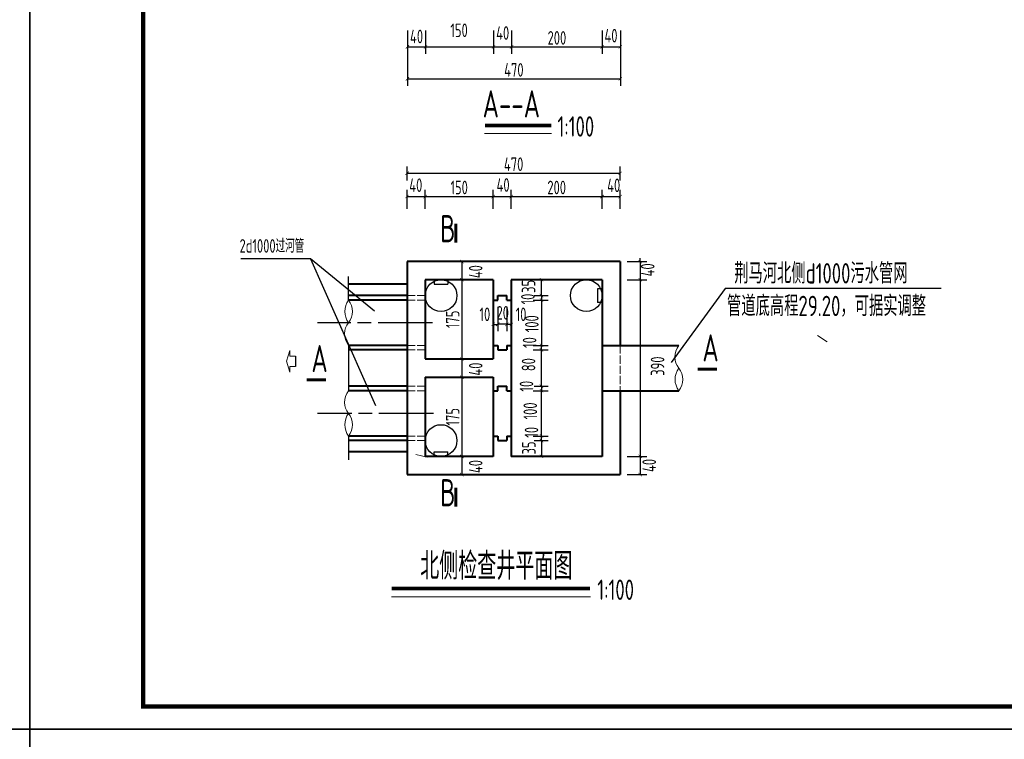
# Model space of a CAD drawing. Header units: millimetres. Extents: x 65530 to 130460, y -103607 to -18875.
# Tile 21 of 75: x 90396 to 92569, y -80052 to -78464. Entities that reach past the tile are written whole.
import ezdxf

# ---------------------------------------------------------------- set-up
doc = ezdxf.new("R2010")
doc.units = ezdxf.units.MM
doc.header["$LTSCALE"] = 0.5
doc.linetypes.add('ACAD_ISO02W100', pattern=[15, 12, -3])
doc.linetypes.add('ACAD_ISO08W100', pattern=[36, 24, -3, 6, -3])
for name, color, linetype, lineweight in [('图层1', 2, 'ACAD_ISO02W100', 18), ('标注线', 4, 'Continuous', 13), ('粗线', 1, 'Continuous', 40), ('细实线', 7, 'Continuous', 25)]:
    doc.layers.add(name, color=color, linetype=linetype, lineweight=lineweight)
doc.layers.add('图层2', color=3, linetype='ACAD_ISO08W100')
doc.styles.add('HzTxt', font='tssdeng.shx', dxfattribs={"width": 0.7, "bigfont": 'hztxt.shx'})
doc.dimstyles.new('1bi50', dxfattribs={"dimtxt": 30, "dimasz": 7.5, "dimexe": 15, "dimexo": 15, "dimgap": 5, "dimtad": 1, "dimdec": 0, "dimtxsty": 'HzTxt', "dimblk": 'ARCHTICK', "dimcen": 2.5, "dimclrd": 256, "dimclre": 256, "dimclrt": 256, "dimadec": 0, "dimazin": 0, "dimtfac": 1, "dimtdec": 0, "dimtmove": 2, "dimatfit": 2, "dimfxl": 0, "dimlwd": -1, "dimlwe": -1, "dimarcsym": 0})

# ---------------------------------------------------------------- blocks, each defined once
blk = doc.blocks.new('_ArchTick')
at = {"color": 0, "linetype": 'ByBlock', "const_width": 0.15}
blk.add_lwpolyline([(-0.5, -0.5), (0.5, 0.5)], dxfattribs=at)
blk = doc.blocks.new('*D556')
at = {"layer": 'Defpoints', "color": 0}
for p in [(91291.1, -78854.5), (91251.1, -78896.6), (91291.1, -78896.6)]:
    blk.add_point(p, dxfattribs=at)
at = {"layer": '细实线'}
for p, q in [((91251.1, -78881.6), (91251.1, -78839.5)), ((91291.1, -78881.6), (91291.1, -78839.5)), ((91251.1, -78854.5), (91291.1, -78854.5))]:
    blk.add_line(p, q, dxfattribs=at)
at = {"layer": '细实线', "xscale": 7.5, "yscale": 7.5, "zscale": 7.5, "rotation": 180}
blk.add_blockref('_ArchTick', (91251.1, -78854.5), dxfattribs=at)
at = {"layer": '细实线', "xscale": 7.5, "yscale": 7.5, "zscale": 7.5}
blk.add_blockref('_ArchTick', (91291.1, -78854.5), dxfattribs=at)
at = {"layer": '细实线', "insert": (91270.4, -78829.4), "char_height": 30, "attachment_point": 5, "style": 'HzTxt'}
blk.add_mtext('40', dxfattribs=at)
blk = doc.blocks.new('*D557')
at = {"layer": 'Defpoints', "color": 0}
for p in [(91441.1, -78854.5), (91291.1, -78896.6), (91441.1, -78896.4)]:
    blk.add_point(p, dxfattribs=at)
at = {"layer": '细实线'}
for p, q in [((91291.1, -78881.6), (91291.1, -78839.5)), ((91441.1, -78881.4), (91441.1, -78839.5)), ((91291.1, -78854.5), (91441.1, -78854.5))]:
    blk.add_line(p, q, dxfattribs=at)
at = {"layer": '细实线', "xscale": 7.5, "yscale": 7.5, "zscale": 7.5, "rotation": 180}
blk.add_blockref('_ArchTick', (91291.1, -78854.5), dxfattribs=at)
at = {"layer": '细实线', "xscale": 7.5, "yscale": 7.5, "zscale": 7.5}
blk.add_blockref('_ArchTick', (91441.1, -78854.5), dxfattribs=at)
at = {"layer": '细实线', "insert": (91366.1, -78834.5), "char_height": 30, "attachment_point": 5, "style": 'HzTxt'}
blk.add_mtext('150', dxfattribs=at)
blk = doc.blocks.new('*D558')
at = {"layer": 'Defpoints', "color": 0}
for p in [(91481.1, -78854.5), (91441.1, -78896.4), (91481.1, -78896.6)]:
    blk.add_point(p, dxfattribs=at)
at = {"layer": '细实线'}
for p, q in [((91441.1, -78881.4), (91441.1, -78839.5)), ((91481.1, -78881.6), (91481.1, -78839.5)), ((91441.1, -78854.5), (91481.1, -78854.5))]:
    blk.add_line(p, q, dxfattribs=at)
at = {"layer": '细实线', "xscale": 7.5, "yscale": 7.5, "zscale": 7.5, "rotation": 180}
blk.add_blockref('_ArchTick', (91441.1, -78854.5), dxfattribs=at)
at = {"layer": '细实线', "xscale": 7.5, "yscale": 7.5, "zscale": 7.5}
blk.add_blockref('_ArchTick', (91481.1, -78854.5), dxfattribs=at)
at = {"layer": '细实线', "insert": (91463, -78828.9), "char_height": 30, "attachment_point": 5, "style": 'HzTxt'}
blk.add_mtext('40', dxfattribs=at)
blk = doc.blocks.new('*D559')
at = {"layer": 'Defpoints', "color": 0}
for p in [(91681.5, -78854.5), (91481.1, -78896.6), (91681.5, -78896.6)]:
    blk.add_point(p, dxfattribs=at)
at = {"layer": '细实线'}
for p, q in [((91481.1, -78881.6), (91481.1, -78839.5)), ((91681.5, -78881.6), (91681.5, -78839.5)), ((91481.1, -78854.5), (91681.5, -78854.5))]:
    blk.add_line(p, q, dxfattribs=at)
at = {"layer": '细实线', "xscale": 7.5, "yscale": 7.5, "zscale": 7.5, "rotation": 180}
blk.add_blockref('_ArchTick', (91481.1, -78854.5), dxfattribs=at)
at = {"layer": '细实线', "xscale": 7.5, "yscale": 7.5, "zscale": 7.5}
blk.add_blockref('_ArchTick', (91681.5, -78854.5), dxfattribs=at)
at = {"layer": '细实线', "insert": (91581.3, -78834.5), "char_height": 30, "attachment_point": 5, "style": 'HzTxt'}
blk.add_mtext('200', dxfattribs=at)
blk = doc.blocks.new('*D560')
at = {"layer": 'Defpoints', "color": 0}
for p in [(91721.4, -78803.1), (91251.1, -78834.2), (91721.4, -78834.2)]:
    blk.add_point(p, dxfattribs=at)
at = {"layer": '细实线'}
for p, q in [((91251.1, -78819.2), (91251.1, -78788.1)), ((91251.1, -78803.1), (91721.4, -78803.1)), ((91721.4, -78819.2), (91721.4, -78788.1))]:
    blk.add_line(p, q, dxfattribs=at)
at = {"layer": '细实线', "xscale": 7.5, "yscale": 7.5, "zscale": 7.5, "rotation": 180}
blk.add_blockref('_ArchTick', (91251.1, -78803.1), dxfattribs=at)
at = {"layer": '细实线', "xscale": 7.5, "yscale": 7.5, "zscale": 7.5}
blk.add_blockref('_ArchTick', (91721.4, -78803.1), dxfattribs=at)
at = {"layer": '细实线', "insert": (91486.3, -78783.1), "char_height": 30, "attachment_point": 5, "style": 'HzTxt'}
blk.add_mtext('470', dxfattribs=at)
blk = doc.blocks.new('*D561')
at = {"layer": 'Defpoints', "color": 0}
for p in [(91721.5, -78998), (91721.5, -79038), (91765.5, -79038)]:
    blk.add_point(p, dxfattribs=at)
at = {"layer": '细实线'}
for p, q in [((91736.5, -78998), (91780.5, -78998)), ((91765.5, -78998), (91765.5, -78990.5)), ((91765.5, -78998), (91765.5, -79038)), ((91736.5, -79038), (91780.5, -79038)), ((91765.5, -79038), (91765.5, -79045.5))]:
    blk.add_line(p, q, dxfattribs=at)
at = {"layer": '细实线', "xscale": 7.5, "yscale": 7.5, "zscale": 7.5}
for p, rotation in [((91765.5, -78998), 270), ((91765.5, -79038), 90)]:
    blk.add_blockref('_ArchTick', p, dxfattribs=dict(at, rotation=rotation))
at = {"layer": '细实线', "insert": (91782.2, -79016.3), "char_height": 30, "attachment_point": 5, "rotation": 90, "style": 'HzTxt'}
blk.add_mtext('40', dxfattribs=at)
blk = doc.blocks.new('*D562')
at = {"layer": 'Defpoints', "color": 0}
for p in [(91721.5, -78854.5), (91681.5, -78896.6), (91721.5, -78896.6)]:
    blk.add_point(p, dxfattribs=at)
at = {"layer": '细实线'}
for p, q in [((91681.5, -78881.6), (91681.5, -78839.5)), ((91721.5, -78881.6), (91721.5, -78839.5)), ((91681.5, -78854.5), (91721.5, -78854.5))]:
    blk.add_line(p, q, dxfattribs=at)
at = {"layer": '细实线', "xscale": 7.5, "yscale": 7.5, "zscale": 7.5, "rotation": 180}
blk.add_blockref('_ArchTick', (91681.5, -78854.5), dxfattribs=at)
at = {"layer": '细实线', "xscale": 7.5, "yscale": 7.5, "zscale": 7.5}
blk.add_blockref('_ArchTick', (91721.5, -78854.5), dxfattribs=at)
at = {"layer": '细实线', "insert": (91707.1, -78829.8), "char_height": 30, "attachment_point": 5, "style": 'HzTxt'}
blk.add_mtext('40', dxfattribs=at)
blk = doc.blocks.new('*D563')
at = {"layer": 'Defpoints', "color": 0}
for p in [(91721.5, -79038), (91721.5, -79428), (91765.5, -79428)]:
    blk.add_point(p, dxfattribs=at)
at = {"layer": '细实线'}
for p, q in [((91736.5, -79038), (91780.5, -79038)), ((91765.5, -79038), (91765.5, -79428)), ((91736.5, -79428), (91780.5, -79428))]:
    blk.add_line(p, q, dxfattribs=at)
at = {"layer": '细实线', "xscale": 7.5, "yscale": 7.5, "zscale": 7.5}
for p, rotation in [((91765.5, -79038), 90), ((91765.5, -79428), 270)]:
    blk.add_blockref('_ArchTick', p, dxfattribs=dict(at, rotation=rotation))
at = {"layer": '细实线', "insert": (91803.9, -79228.8), "char_height": 30, "attachment_point": 5, "rotation": 90, "style": 'HzTxt'}
blk.add_mtext('390', dxfattribs=at)
blk = doc.blocks.new('*D564')
at = {"layer": 'Defpoints', "color": 0}
for p in [(91721.5, -79428), (91721.5, -79468), (91765.5, -79468)]:
    blk.add_point(p, dxfattribs=at)
at = {"layer": '细实线'}
for p, q in [((91736.5, -79428), (91780.5, -79428)), ((91765.5, -79428), (91765.5, -79468)), ((91736.5, -79468), (91780.5, -79468))]:
    blk.add_line(p, q, dxfattribs=at)
at = {"layer": '细实线', "xscale": 7.5, "yscale": 7.5, "zscale": 7.5}
for p, rotation in [((91765.5, -79428), 90), ((91765.5, -79468), 270)]:
    blk.add_blockref('_ArchTick', p, dxfattribs=dict(at, rotation=rotation))
at = {"layer": '细实线', "insert": (91785.5, -79447.9), "char_height": 30, "attachment_point": 5, "rotation": 90, "style": 'HzTxt'}
blk.add_mtext('40', dxfattribs=at)
blk = doc.blocks.new('*D542')
at = {"layer": 'Defpoints', "color": 0}
for p in [(91251.8, -78472.7), (91291.8, -78472.7), (91291.8, -78524.3)]:
    blk.add_point(p, dxfattribs=at)
at = {"layer": '细实线'}
for p, q in [((91251.8, -78487.7), (91251.8, -78539.3)), ((91291.8, -78487.7), (91291.8, -78539.3)), ((91251.8, -78524.3), (91291.8, -78524.3))]:
    blk.add_line(p, q, dxfattribs=at)
at = {"layer": '细实线', "xscale": 7.5, "yscale": 7.5, "zscale": 7.5, "rotation": 180}
blk.add_blockref('_ArchTick', (91251.8, -78524.3), dxfattribs=at)
at = {"layer": '细实线', "xscale": 7.5, "yscale": 7.5, "zscale": 7.5}
blk.add_blockref('_ArchTick', (91291.8, -78524.3), dxfattribs=at)
at = {"layer": '细实线', "insert": (91272.1, -78501.2), "char_height": 30, "attachment_point": 5, "style": 'HzTxt'}
blk.add_mtext('40', dxfattribs=at)
blk = doc.blocks.new('*D543')
at = {"layer": 'Defpoints', "color": 0}
for p in [(91291.8, -78472.7), (91441.8, -78472.7), (91441.8, -78524.3)]:
    blk.add_point(p, dxfattribs=at)
at = {"layer": '细实线'}
for p, q in [((91291.8, -78487.7), (91291.8, -78539.3)), ((91441.8, -78487.7), (91441.8, -78539.3)), ((91291.8, -78524.3), (91441.8, -78524.3))]:
    blk.add_line(p, q, dxfattribs=at)
at = {"layer": '细实线', "xscale": 7.5, "yscale": 7.5, "zscale": 7.5, "rotation": 180}
blk.add_blockref('_ArchTick', (91291.8, -78524.3), dxfattribs=at)
at = {"layer": '细实线', "xscale": 7.5, "yscale": 7.5, "zscale": 7.5}
blk.add_blockref('_ArchTick', (91441.8, -78524.3), dxfattribs=at)
at = {"layer": '细实线', "insert": (91365.9, -78487.6), "char_height": 30, "attachment_point": 5, "style": 'HzTxt'}
blk.add_mtext('150', dxfattribs=at)
blk = doc.blocks.new('*D544')
at = {"layer": 'Defpoints', "color": 0}
for p in [(91441.8, -78472.7), (91481.8, -78472.7), (91481.8, -78524.3)]:
    blk.add_point(p, dxfattribs=at)
at = {"layer": '细实线'}
for p, q in [((91441.8, -78487.7), (91441.8, -78539.3)), ((91481.8, -78487.7), (91481.8, -78539.3)), ((91441.8, -78524.3), (91481.8, -78524.3))]:
    blk.add_line(p, q, dxfattribs=at)
at = {"layer": '细实线', "xscale": 7.5, "yscale": 7.5, "zscale": 7.5, "rotation": 180}
blk.add_blockref('_ArchTick', (91441.8, -78524.3), dxfattribs=at)
at = {"layer": '细实线', "xscale": 7.5, "yscale": 7.5, "zscale": 7.5}
blk.add_blockref('_ArchTick', (91481.8, -78524.3), dxfattribs=at)
at = {"layer": '细实线', "insert": (91462.1, -78493.6), "char_height": 30, "attachment_point": 5, "style": 'HzTxt'}
blk.add_mtext('40', dxfattribs=at)
blk = doc.blocks.new('*D545')
at = {"layer": 'Defpoints', "color": 0}
for p in [(91481.8, -78472.7), (91681.8, -78472.7), (91681.8, -78524.3)]:
    blk.add_point(p, dxfattribs=at)
at = {"layer": '细实线'}
for p, q in [((91481.8, -78487.7), (91481.8, -78539.3)), ((91681.8, -78487.7), (91681.8, -78539.3)), ((91481.8, -78524.3), (91681.8, -78524.3))]:
    blk.add_line(p, q, dxfattribs=at)
at = {"layer": '细实线', "xscale": 7.5, "yscale": 7.5, "zscale": 7.5, "rotation": 180}
blk.add_blockref('_ArchTick', (91481.8, -78524.3), dxfattribs=at)
at = {"layer": '细实线', "xscale": 7.5, "yscale": 7.5, "zscale": 7.5}
blk.add_blockref('_ArchTick', (91681.8, -78524.3), dxfattribs=at)
at = {"layer": '细实线', "insert": (91581.8, -78504.3), "char_height": 30, "attachment_point": 5, "style": 'HzTxt'}
blk.add_mtext('200', dxfattribs=at)
blk = doc.blocks.new('*D546')
at = {"layer": 'Defpoints', "color": 0}
for p in [(91681.8, -78472.7), (91721.8, -78472.7), (91721.8, -78524.3)]:
    blk.add_point(p, dxfattribs=at)
at = {"layer": '细实线'}
for p, q in [((91681.8, -78487.7), (91681.8, -78539.3)), ((91721.8, -78487.7), (91721.8, -78539.3)), ((91681.8, -78524.3), (91721.8, -78524.3))]:
    blk.add_line(p, q, dxfattribs=at)
at = {"layer": '细实线', "xscale": 7.5, "yscale": 7.5, "zscale": 7.5, "rotation": 180}
blk.add_blockref('_ArchTick', (91681.8, -78524.3), dxfattribs=at)
at = {"layer": '细实线', "xscale": 7.5, "yscale": 7.5, "zscale": 7.5}
blk.add_blockref('_ArchTick', (91721.8, -78524.3), dxfattribs=at)
at = {"layer": '细实线', "insert": (91701.1, -78499.4), "char_height": 30, "attachment_point": 5, "style": 'HzTxt'}
blk.add_mtext('40', dxfattribs=at)
blk = doc.blocks.new('*D547')
at = {"layer": 'Defpoints', "color": 0}
for p in [(91251.8, -78472.7), (91721.8, -78472.7), (91721.8, -78594.9)]:
    blk.add_point(p, dxfattribs=at)
at = {"layer": '细实线'}
for p, q in [((91251.8, -78487.7), (91251.8, -78609.9)), ((91721.8, -78487.7), (91721.8, -78609.9)), ((91251.8, -78594.9), (91721.8, -78594.9))]:
    blk.add_line(p, q, dxfattribs=at)
at = {"layer": '细实线', "xscale": 7.5, "yscale": 7.5, "zscale": 7.5, "rotation": 180}
blk.add_blockref('_ArchTick', (91251.8, -78594.9), dxfattribs=at)
at = {"layer": '细实线', "xscale": 7.5, "yscale": 7.5, "zscale": 7.5}
blk.add_blockref('_ArchTick', (91721.8, -78594.9), dxfattribs=at)
at = {"layer": '细实线', "insert": (91486.8, -78574.9), "char_height": 30, "attachment_point": 5, "style": 'HzTxt'}
blk.add_mtext('470', dxfattribs=at)
blk = doc.blocks.new('*D548')
at = {"layer": 'Defpoints', "color": 0}
for p in [(91471.1, -79083), (91481.1, -79098.6), (91471.1, -79136.7)]:
    blk.add_point(p, dxfattribs=at)
at = {"layer": '细实线'}
for p, q in [((91471.1, -79098), (91471.1, -79151.7)), ((91481.1, -79113.6), (91481.1, -79151.7)), ((91481.1, -79136.7), (91471.1, -79136.7))]:
    blk.add_line(p, q, dxfattribs=at)
at = {"layer": '细实线', "xscale": 7.5, "yscale": 7.5, "zscale": 7.5, "rotation": 180}
blk.add_blockref('_ArchTick', (91471.1, -79136.7), dxfattribs=at)
at = {"layer": '细实线', "xscale": 7.5, "yscale": 7.5, "zscale": 7.5}
blk.add_blockref('_ArchTick', (91481.1, -79136.7), dxfattribs=at)
at = {"layer": '细实线', "insert": (91502.6, -79114.4), "char_height": 30, "attachment_point": 5, "style": 'HzTxt'}
blk.add_mtext('10', dxfattribs=at)
blk = doc.blocks.new('*D549')
at = {"layer": 'Defpoints', "color": 0}
for p in [(91451.1, -79083), (91471.1, -79083), (91451.1, -79136.4)]:
    blk.add_point(p, dxfattribs=at)
at = {"layer": '细实线'}
for p, q in [((91451.1, -79098), (91451.1, -79151.4)), ((91471.1, -79098), (91471.1, -79151.4)), ((91471.1, -79136.4), (91451.1, -79136.4))]:
    blk.add_line(p, q, dxfattribs=at)
at = {"layer": '细实线', "xscale": 7.5, "yscale": 7.5, "zscale": 7.5, "rotation": 180}
blk.add_blockref('_ArchTick', (91451.1, -79136.4), dxfattribs=at)
at = {"layer": '细实线', "xscale": 7.5, "yscale": 7.5, "zscale": 7.5}
blk.add_blockref('_ArchTick', (91471.1, -79136.4), dxfattribs=at)
at = {"layer": '细实线', "insert": (91462.3, -79111.1), "char_height": 30, "attachment_point": 5, "style": 'HzTxt'}
blk.add_mtext('20', dxfattribs=at)
blk = doc.blocks.new('*D550')
at = {"layer": 'Defpoints', "color": 0}
for p in [(91514.7, -79083), (91516.6, -79073), (91547.7, -79083)]:
    blk.add_point(p, dxfattribs=at)
at = {"layer": '细实线'}
for p, q in [((91529.7, -79083), (91562.7, -79083)), ((91531.6, -79073), (91562.7, -79073)), ((91547.7, -79073), (91547.7, -79083))]:
    blk.add_line(p, q, dxfattribs=at)
at = {"layer": '细实线', "xscale": 7.5, "yscale": 7.5, "zscale": 7.5}
for p, rotation in [((91547.7, -79073), 90), ((91547.7, -79083), 270)]:
    blk.add_blockref('_ArchTick', p, dxfattribs=dict(at, rotation=rotation))
at = {"layer": '细实线', "insert": (91517.7, -79080.7), "char_height": 30, "attachment_point": 5, "rotation": 90, "style": 'HzTxt'}
blk.add_mtext('10', dxfattribs=at)
blk = doc.blocks.new('*D551')
at = {"layer": 'Defpoints', "color": 0}
for p in [(91441.1, -79083), (91451.1, -79083), (91451.1, -79136.7)]:
    blk.add_point(p, dxfattribs=at)
at = {"layer": '细实线'}
for p, q in [((91441.1, -79098), (91441.1, -79151.7)), ((91451.1, -79098), (91451.1, -79151.7)), ((91441.1, -79136.7), (91451.1, -79136.7))]:
    blk.add_line(p, q, dxfattribs=at)
at = {"layer": '细实线', "xscale": 7.5, "yscale": 7.5, "zscale": 7.5, "rotation": 180}
blk.add_blockref('_ArchTick', (91441.1, -79136.7), dxfattribs=at)
at = {"layer": '细实线', "xscale": 7.5, "yscale": 7.5, "zscale": 7.5}
blk.add_blockref('_ArchTick', (91451.1, -79136.7), dxfattribs=at)
at = {"layer": '细实线', "insert": (91422.8, -79114.4), "char_height": 30, "attachment_point": 5, "style": 'HzTxt'}
blk.add_mtext('10', dxfattribs=at)
blk = doc.blocks.new('*D552')
at = {"layer": 'Defpoints', "color": 0}
for p in [(91516.6, -79038), (91547.7, -79038), (91516.6, -79073)]:
    blk.add_point(p, dxfattribs=at)
at = {"layer": '细实线'}
for p, q in [((91531.6, -79038), (91562.7, -79038)), ((91547.7, -79073), (91547.7, -79038)), ((91531.6, -79073), (91562.7, -79073))]:
    blk.add_line(p, q, dxfattribs=at)
at = {"layer": '细实线', "xscale": 7.5, "yscale": 7.5, "zscale": 7.5}
for p, rotation in [((91547.7, -79038), 90), ((91547.7, -79073), 270)]:
    blk.add_blockref('_ArchTick', p, dxfattribs=dict(at, rotation=rotation))
at = {"layer": '细实线', "insert": (91519.3, -79052.8), "char_height": 30, "attachment_point": 5, "rotation": 90, "style": 'HzTxt'}
blk.add_mtext('35', dxfattribs=at)
blk = doc.blocks.new('*D553')
at = {"layer": 'Defpoints', "color": 0}
for p in [(91516.6, -79083), (91514.7, -79183), (91547.7, -79183)]:
    blk.add_point(p, dxfattribs=at)
at = {"layer": '细实线'}
for p, q in [((91531.6, -79083), (91562.7, -79083)), ((91547.7, -79083), (91547.7, -79183)), ((91529.7, -79183), (91562.7, -79183))]:
    blk.add_line(p, q, dxfattribs=at)
at = {"layer": '细实线', "xscale": 7.5, "yscale": 7.5, "zscale": 7.5}
for p, rotation in [((91547.7, -79083), 90), ((91547.7, -79183), 270)]:
    blk.add_blockref('_ArchTick', p, dxfattribs=dict(at, rotation=rotation))
at = {"layer": '细实线', "insert": (91526.5, -79135.2), "char_height": 30, "attachment_point": 5, "rotation": 90, "style": 'HzTxt'}
blk.add_mtext('100', dxfattribs=at)
blk = doc.blocks.new('*D554')
at = {"layer": 'Defpoints', "color": 0}
for p in [(91514.4, -79383), (91516.6, -79393), (91547.7, -79383)]:
    blk.add_point(p, dxfattribs=at)
at = {"layer": '细实线'}
for p, q in [((91529.4, -79383), (91562.7, -79383)), ((91531.6, -79393), (91562.7, -79393)), ((91547.7, -79393), (91547.7, -79383))]:
    blk.add_line(p, q, dxfattribs=at)
at = {"layer": '细实线', "xscale": 7.5, "yscale": 7.5, "zscale": 7.5}
for p, rotation in [((91547.7, -79383), 90), ((91547.7, -79393), 270)]:
    blk.add_blockref('_ArchTick', p, dxfattribs=dict(at, rotation=rotation))
at = {"layer": '细实线', "insert": (91525.7, -79374.8), "char_height": 30, "attachment_point": 5, "rotation": 90, "style": 'HzTxt'}
blk.add_mtext('10', dxfattribs=at)
blk = doc.blocks.new('*D555')
at = {"layer": 'Defpoints', "color": 0}
for p in [(91516.6, -79393), (91516.6, -79428), (91547.7, -79428)]:
    blk.add_point(p, dxfattribs=at)
at = {"layer": '细实线'}
for p, q in [((91531.6, -79393), (91562.7, -79393)), ((91547.7, -79393), (91547.7, -79428)), ((91531.6, -79428), (91562.7, -79428))]:
    blk.add_line(p, q, dxfattribs=at)
at = {"layer": '细实线', "xscale": 7.5, "yscale": 7.5, "zscale": 7.5}
for p, rotation in [((91547.7, -79393), 90), ((91547.7, -79428), 270)]:
    blk.add_blockref('_ArchTick', p, dxfattribs=dict(at, rotation=rotation))
at = {"layer": '细实线', "insert": (91520, -79409.3), "char_height": 30, "attachment_point": 5, "rotation": 90, "style": 'HzTxt'}
blk.add_mtext('35', dxfattribs=at)
blk = doc.blocks.new('*D537')
at = {"layer": 'Defpoints', "color": 0}
for p in [(91396.1, -79038), (91371.8, -79213), (91396.1, -79213)]:
    blk.add_point(p, dxfattribs=at)
at = {"layer": '细实线'}
for p, q in [((91381.1, -79038), (91356.8, -79038)), ((91371.8, -79038), (91371.8, -79213)), ((91381.1, -79213), (91356.8, -79213))]:
    blk.add_line(p, q, dxfattribs=at)
at = {"layer": '细实线', "xscale": 7.5, "yscale": 7.5, "zscale": 7.5}
for p, rotation in [((91371.8, -79038), 90), ((91371.8, -79213), 270)]:
    blk.add_blockref('_ArchTick', p, dxfattribs=dict(at, rotation=rotation))
at = {"layer": '细实线', "insert": (91351.8, -79125.5), "char_height": 30, "attachment_point": 5, "rotation": 90, "style": 'HzTxt'}
blk.add_mtext('175', dxfattribs=at)
blk = doc.blocks.new('*D538')
at = {"layer": 'Defpoints', "color": 0}
for p in [(91396.1, -79253), (91371.8, -79428), (91396.1, -79428)]:
    blk.add_point(p, dxfattribs=at)
at = {"layer": '细实线'}
for p, q in [((91381.1, -79253), (91356.8, -79253)), ((91371.8, -79253), (91371.8, -79428)), ((91381.1, -79428), (91356.8, -79428))]:
    blk.add_line(p, q, dxfattribs=at)
at = {"layer": '细实线', "xscale": 7.5, "yscale": 7.5, "zscale": 7.5}
for p, rotation in [((91371.8, -79253), 90), ((91371.8, -79428), 270)]:
    blk.add_blockref('_ArchTick', p, dxfattribs=dict(at, rotation=rotation))
at = {"layer": '细实线', "insert": (91351.8, -79340.5), "char_height": 30, "attachment_point": 5, "rotation": 90, "style": 'HzTxt'}
blk.add_mtext('175', dxfattribs=at)
blk = doc.blocks.new('*D539')
at = {"layer": 'Defpoints', "color": 0}
for p in [(91396.1, -79213), (91371.8, -79253), (91396.1, -79253)]:
    blk.add_point(p, dxfattribs=at)
at = {"layer": '细实线'}
for p, q in [((91381.1, -79213), (91356.8, -79213)), ((91371.8, -79213), (91371.8, -79253)), ((91381.1, -79253), (91356.8, -79253))]:
    blk.add_line(p, q, dxfattribs=at)
at = {"layer": '细实线', "xscale": 7.5, "yscale": 7.5, "zscale": 7.5}
for p, rotation in [((91371.8, -79213), 90), ((91371.8, -79253), 270)]:
    blk.add_blockref('_ArchTick', p, dxfattribs=dict(at, rotation=rotation))
at = {"layer": '细实线', "insert": (91402.6, -79235.3), "char_height": 30, "attachment_point": 5, "rotation": 90, "style": 'HzTxt'}
blk.add_mtext('40', dxfattribs=at)
blk = doc.blocks.new('*D540')
at = {"layer": 'Defpoints', "color": 0}
for p in [(91396.1, -78998), (91371.8, -79038), (91396.1, -79038)]:
    blk.add_point(p, dxfattribs=at)
at = {"layer": '细实线'}
for p, q in [((91381.1, -78998), (91356.8, -78998)), ((91371.8, -78998), (91371.8, -79038)), ((91381.1, -79038), (91356.8, -79038))]:
    blk.add_line(p, q, dxfattribs=at)
at = {"layer": '细实线', "xscale": 7.5, "yscale": 7.5, "zscale": 7.5}
for p, rotation in [((91371.8, -78998), 90), ((91371.8, -79038), 270)]:
    blk.add_blockref('_ArchTick', p, dxfattribs=dict(at, rotation=rotation))
at = {"layer": '细实线', "insert": (91402.6, -79020.3), "char_height": 30, "attachment_point": 5, "rotation": 90, "style": 'HzTxt'}
blk.add_mtext('40', dxfattribs=at)
blk = doc.blocks.new('*D541')
at = {"layer": 'Defpoints', "color": 0}
for p in [(91396.1, -79428), (91371.8, -79468), (91396.1, -79468)]:
    blk.add_point(p, dxfattribs=at)
at = {"layer": '细实线'}
for p, q in [((91381.1, -79428), (91356.8, -79428)), ((91371.8, -79428), (91371.8, -79468)), ((91381.1, -79468), (91356.8, -79468))]:
    blk.add_line(p, q, dxfattribs=at)
at = {"layer": '细实线', "xscale": 7.5, "yscale": 7.5, "zscale": 7.5}
for p, rotation in [((91371.8, -79428), 90), ((91371.8, -79468), 270)]:
    blk.add_blockref('_ArchTick', p, dxfattribs=dict(at, rotation=rotation))
at = {"layer": '细实线', "insert": (91402.6, -79450.3), "char_height": 30, "attachment_point": 5, "rotation": 90, "style": 'HzTxt'}
blk.add_mtext('40', dxfattribs=at)
blk = doc.blocks.new('*D533')
at = {"layer": 'Defpoints', "color": 0}
for p in [(91514.7, -79183), (91516.6, -79193), (91547.7, -79183)]:
    blk.add_point(p, dxfattribs=at)
at = {"layer": '细实线'}
for p, q in [((91529.7, -79183), (91562.7, -79183)), ((91531.6, -79193), (91562.7, -79193)), ((91547.7, -79193), (91547.7, -79183))]:
    blk.add_line(p, q, dxfattribs=at)
at = {"layer": '细实线', "xscale": 7.5, "yscale": 7.5, "zscale": 7.5}
for p, rotation in [((91547.7, -79183), 90), ((91547.7, -79193), 270)]:
    blk.add_blockref('_ArchTick', p, dxfattribs=dict(at, rotation=rotation))
at = {"layer": '细实线', "insert": (91521.5, -79176.7), "char_height": 30, "attachment_point": 5, "rotation": 90, "style": 'HzTxt'}
blk.add_mtext('10', dxfattribs=at)
blk = doc.blocks.new('*D534')
at = {"layer": 'Defpoints', "color": 0}
for p in [(91514.7, -79193), (91547.7, -79193), (91523.4, -79273)]:
    blk.add_point(p, dxfattribs=at)
at = {"layer": '细实线'}
for p, q in [((91529.7, -79193), (91562.7, -79193)), ((91547.7, -79273), (91547.7, -79193)), ((91538.4, -79273), (91562.7, -79273))]:
    blk.add_line(p, q, dxfattribs=at)
at = {"layer": '细实线', "xscale": 7.5, "yscale": 7.5, "zscale": 7.5}
for p, rotation in [((91547.7, -79193), 90), ((91547.7, -79273), 270)]:
    blk.add_blockref('_ArchTick', p, dxfattribs=dict(at, rotation=rotation))
at = {"layer": '细实线', "insert": (91519.2, -79225.5), "char_height": 30, "attachment_point": 5, "rotation": 90, "style": 'HzTxt'}
blk.add_mtext('80', dxfattribs=at)
blk = doc.blocks.new('*D535')
at = {"layer": 'Defpoints', "color": 0}
for p in [(91514.7, -79283), (91547.7, -79283), (91516.6, -79383)]:
    blk.add_point(p, dxfattribs=at)
at = {"layer": '细实线'}
for p, q in [((91529.7, -79283), (91562.7, -79283)), ((91547.7, -79383), (91547.7, -79283)), ((91531.6, -79383), (91562.7, -79383))]:
    blk.add_line(p, q, dxfattribs=at)
at = {"layer": '细实线', "xscale": 7.5, "yscale": 7.5, "zscale": 7.5}
for p, rotation in [((91547.7, -79283), 90), ((91547.7, -79383), 270)]:
    blk.add_blockref('_ArchTick', p, dxfattribs=dict(at, rotation=rotation))
at = {"layer": '细实线', "insert": (91523, -79327.7), "char_height": 30, "attachment_point": 5, "rotation": 90, "style": 'HzTxt'}
blk.add_mtext('100', dxfattribs=at)
blk = doc.blocks.new('*D536')
at = {"layer": 'Defpoints', "color": 0}
for p in [(91514.7, -79283), (91516.6, -79273), (91547.7, -79283)]:
    blk.add_point(p, dxfattribs=at)
at = {"layer": '细实线'}
for p, q in [((91529.7, -79283), (91562.7, -79283)), ((91531.6, -79273), (91562.7, -79273)), ((91547.7, -79273), (91547.7, -79283))]:
    blk.add_line(p, q, dxfattribs=at)
at = {"layer": '细实线', "xscale": 7.5, "yscale": 7.5, "zscale": 7.5}
for p, rotation in [((91547.7, -79273), 90), ((91547.7, -79283), 270)]:
    blk.add_blockref('_ArchTick', p, dxfattribs=dict(at, rotation=rotation))
at = {"layer": '细实线', "insert": (91514.6, -79273.1), "char_height": 30, "attachment_point": 5, "rotation": 90, "style": 'HzTxt'}
blk.add_mtext('10', dxfattribs=at)

msp = doc.modelspace()

# ---------------------------------------------------------------- linework, layer by layer
for points in [[(86218.76, -80029.87), (90418.76, -80029.87), (90418.76, -77059.87), (86218.76, -77059.87)], [(90418.76, -80029.87), (94618.76, -80029.87), (94618.76, -77059.87), (90418.76, -77059.87)], [(86218.76, -82999.87), (90418.76, -82999.87), (90418.76, -80029.87), (86218.76, -80029.87)], [(90418.76, -82999.87), (94618.76, -82999.87), (94618.76, -80029.87), (90418.76, -80029.87)]]:
    msp.add_lwpolyline(points, close=True)
at = {"const_width": 10}
msp.add_lwpolyline([(90668.76, -77109.87), (94568.76, -77109.87), (94568.76, -79979.87), (90668.76, -79979.87), (90668.76, -77109.87)], dxfattribs=at)
at = {"layer": '图层1', "ltscale": 3}
for p, q in [((91251.15, -79072.96), (91291.15, -79072.96)), ((91251.15, -79082.96), (91291.15, -79082.96)), ((91251.15, -79182.96), (91291.15, -79182.96)), ((91251.15, -79192.96), (91291.15, -79192.96)), ((91721.48, -79182.98), (91721.48, -79282.98)), ((91251.15, -79272.96), (91291.15, -79272.96)), ((91251.15, -79282.96), (91291.15, -79282.96)), ((91251.14, -79382.97), (91291.14, -79382.97)), ((91251.14, -79392.97), (91291.14, -79392.97))]:
    msp.add_line(p, q, dxfattribs=at)
at = {"layer": '图层2', "ltscale": 10}
for p, q in [((91307, -79132.98), (91053.11, -79132.98)), ((91309.13, -79332.97), (91053.11, -79332.97))]:
    msp.add_line(p, q, dxfattribs=at)
at = {"layer": '标注线'}
for p, q in [((91569.7, -78715.49), (91422.17, -78715.49)), ((92156.67, -79161.33), (92178.28, -79174.83)), ((92156.67, -79161.33), (92178.28, -79174.83)), ((90984.97, -79218.1), (90992.47, -79194.35)), ((90992.47, -79206.85), (90992.47, -79194.35)), ((90984.97, -79218.1), (90992.47, -79241.85)), ((90992.47, -79206.85), (91005, -79206.85)), ((91005, -79229.35), (90992.47, -79229.35)), ((90992.47, -79229.35), (90992.47, -79241.85)), ((91270.68, -79423.44), (91295.41, -79429.6)), ((91270.68, -79423.44), (91295.41, -79429.6)), ((91216.78, -79737.86), (91655.67, -79737.86))]:
    msp.add_line(p, q, dxfattribs=at)
for points, const_width in [([(91569.19, -78697.41), (91423.19, -78697.41)], 8), ([(91358.77, -78956.03), (91358.77, -78913.98)], 6.67), ([(91934.73, -79235.7), (91892.67, -79235.7)], 6.67), ([(91071.9, -79259.24), (91029.85, -79259.24)], 6.67), ([(91358.77, -79538.86), (91358.77, -79496.81)], 6.67), ([(91216.78, -79719.77), (91654.55, -79719.77)], 8)]:
    msp.add_lwpolyline(points, dxfattribs=dict(at, const_width=const_width))
for centre, major_axis, ratio, start_param, end_param in [((91159.37, -79107.96), (-45.74, 0), 0.9408152, -0.6198596, 0.6198596), ((91159.37, -79162.93), (-41.42, 24.25), 0.8461921, -0.1744986, 1.0944449), ((91813.8, -79257.98), (-45.74, 0), 0.9408152, 2.5217331, 3.7614522), ((91084.91, -79357.97), (45.74, 0), 0.9408152, -0.6198596, 0.6198596)]:
    msp.add_ellipse(centre, major_axis=major_axis, ratio=ratio, start_param=start_param, end_param=end_param, dxfattribs=at)
at = {"layer": '标注线', "extrusion": (0, 0, -1)}
for centre, major_axis, ratio, start_param, end_param in [((91084.91, -79107.96), (45.74, 0), 0.9408152, -0.6198596, 0.6198596), ((91888.26, -79203.01), (41.42, 24.25), 0.8461921, 2.9670941, 4.2360376), ((91888.26, -79257.98), (-45.74, 0), 0.9408152, -0.6198596, 0.6198596), ((91159.37, -79303), (-41.42, -24.25), 0.8461921, -0.1744986, 1.0944449), ((91159.37, -79357.97), (-45.74, 0), 0.9408152, -0.6198596, 0.6198596)]:
    msp.add_ellipse(centre, major_axis=major_axis, ratio=ratio, start_param=start_param, end_param=end_param, dxfattribs=at)
at = {"layer": '粗线'}
for p, q in [((91251.15, -78997.96), (91251.14, -79467.97)), ((91721.48, -78997.96), (91251.15, -78997.96)), ((91721.48, -78997.96), (91721.48, -79182.98)), ((91441.15, -79037.96), (91291.15, -79037.96)), ((91291.15, -79037.96), (91291.15, -79212.96)), ((91441.15, -79037.96), (91441.15, -79212.97)), ((91681.48, -79037.96), (91481.15, -79037.96)), ((91481.15, -79037.96), (91481.15, -79427.97)), ((91681.48, -79037.96), (91681.48, -79427.97)), ((91251.15, -79047.96), (91122.14, -79047.96)), ((91251.15, -79072.96), (91122.14, -79072.96)), ((91251.15, -79082.96), (91122.14, -79082.96)), ((91441.15, -79082.96), (91451.15, -79082.96)), ((91451.15, -79072.96), (91471.15, -79072.96)), ((91451.15, -79082.96), (91451.15, -79072.96)), ((91471.15, -79082.96), (91471.15, -79072.96)), ((91471.15, -79082.96), (91481.15, -79082.96)), ((91251.15, -79182.96), (91122.14, -79182.96)), ((91251.15, -79192.96), (91122.14, -79192.96)), ((91441.15, -79182.96), (91451.15, -79182.96)), ((91451.15, -79182.96), (91451.15, -79192.96)), ((91451.15, -79192.96), (91471.15, -79192.96)), ((91471.15, -79182.96), (91481.15, -79182.96)), ((91471.15, -79182.96), (91471.15, -79192.96)), ((91681.48, -79182.98), (91851.03, -79182.98)), ((91291.15, -79212.96), (91441.15, -79212.97)), ((91291.15, -79252.96), (91291.14, -79427.97)), ((91291.14, -79252.96), (91441.15, -79252.97)), ((91441.15, -79252.97), (91441.15, -79427.97)), ((91251.14, -79272.96), (91122.14, -79272.96)), ((91251.14, -79282.97), (91122.14, -79282.97)), ((91441.15, -79282.97), (91451.15, -79282.97)), ((91451.15, -79272.97), (91471.15, -79272.97)), ((91451.15, -79282.97), (91451.15, -79272.97)), ((91471.15, -79282.97), (91471.15, -79272.97)), ((91471.15, -79282.97), (91481.15, -79282.97)), ((91681.48, -79282.98), (91851.03, -79282.98)), ((91721.48, -79282.98), (91721.48, -79467.97)), ((91251.14, -79382.97), (91122.14, -79382.97)), ((91251.14, -79392.97), (91122.14, -79392.97)), ((91441.15, -79382.97), (91451.15, -79382.97)), ((91451.15, -79382.97), (91451.15, -79392.97)), ((91451.15, -79392.97), (91471.15, -79392.97)), ((91471.15, -79382.97), (91481.15, -79382.97)), ((91471.15, -79382.97), (91471.15, -79392.97)), ((91251.15, -79417.97), (91122.14, -79417.97)), ((91441.15, -79427.97), (91291.14, -79427.97)), ((91681.48, -79427.97), (91481.15, -79427.97)), ((91251.14, -79467.97), (91721.48, -79467.97))]:
    msp.add_line(p, q, dxfattribs=at)
at = {"layer": '细实线'}
for p, q in [((91038.13, -78991.7), (90884.04, -78991.7)), ((91179.29, -79107.66), (91038.13, -78991.7)), ((91038.13, -78991.7), (91181.32, -79315.84)), ((91122.14, -79082.96), (91122.14, -79030.74)), ((91311.15, -79037.96), (91311.15, -79047.96)), ((91341.15, -79037.96), (91341.15, -79047.96)), ((91311.15, -79047.96), (91341.15, -79047.96)), ((91671.48, -79057.96), (91671.48, -79087.96)), ((91681.48, -79057.96), (91671.48, -79057.96)), ((91952.98, -79057.09), (91834.15, -79220.77)), ((92429.58, -79057.09), (91952.98, -79057.09)), ((91681.48, -79087.96), (91671.48, -79087.96)), ((91122.14, -79182.96), (91122.14, -79282.97)), ((91005, -79206.85), (91005, -79229.35)), ((91122.14, -79382.97), (91122.14, -79435.2)), ((91471.15, -79392.97), (91471.15, -79392.97)), ((91311.15, -79417.97), (91341.15, -79417.97)), ((91311.15, -79427.97), (91311.15, -79417.97)), ((91341.15, -79427.97), (91341.15, -79417.97))]:
    msp.add_line(p, q, dxfattribs=at)
for centre in [(91326.15, -79072.96), (91646.48, -79072.96), (91326.15, -79392.97)]:
    msp.add_circle(centre, 35, dxfattribs=at)

# ---------------------------------------------------------------- texts
at = {"layer": '标注线', "style": 'HzTxt', "width": 0.7}
for s, height, p in [('A--A', 60, (91417.88, -78680)), ('1:100', 45, (91583.02, -78722.35)), ('B', 60, (91323.93, -78955.32)), ('2d1000过河管', 30, (90881.4, -78978.45)), ('荆马河北侧d1000污水管网', 45, (91973.08, -79046.4)), ('管道底高程29.20，可据实调整', 45, (91957.25, -79118.45)), ('A', 60, (91902.83, -79218.52)), ('A', 60, (91040.01, -79242.06)), ('B', 60, (91323.93, -79538.15)), ('北侧检查井平面图', 60, (91280.03, -79699.83)), ('1:100', 45, (91670.92, -79744.71))]:
    msp.add_text(s, height=height, dxfattribs=at).set_placement(p)

# ---------------------------------------------------------------- dimensions: what is measured, and where the dimension line sits
at = {"layer": '细实线'}
for base, p1, p2, picture, middle in [((91291.81, -78524.25), (91251.81, -78472.69), (91291.81, -78472.69), '*D542', (91272.11, -78501.19)), ((91441.81, -78524.25), (91291.81, -78472.69), (91441.81, -78472.69), '*D543', (91365.92, -78487.59)), ((91481.81, -78524.25), (91441.81, -78472.69), (91481.81, -78472.69), '*D544', (91462.14, -78493.63)), ((91721.81, -78524.25), (91681.81, -78472.69), (91721.81, -78472.69), '*D546', (91701.09, -78499.37)), ((91721.48, -78854.49), (91681.48, -78896.56), (91721.48, -78896.56), '*D562', (91707.05, -78829.83)), ((91451.15, -79136.69), (91441.15, -79082.96), (91451.15, -79082.96), '*D551', (91422.78, -79114.42))]:
    dim = msp.add_linear_dim(base=base, p1=p1, p2=p2, dimstyle='1bi50', dxfattribs=at)
    dim.commit()
    dim.dimension.update_dxf_attribs({"geometry": picture, "text_midpoint": middle, "dimtype": 160})
for base, p1, p2, picture, middle in [((91721.81, -78594.86), (91251.81, -78472.69), (91721.81, -78472.69), '*D547', (91486.81, -78574.86)), ((91681.81, -78524.25), (91481.81, -78472.69), (91681.81, -78472.69), '*D545', (91581.81, -78504.25))]:
    dim = msp.add_linear_dim(base=base, p1=p1, p2=p2, dimstyle='1bi50', dxfattribs=at)
    dim.commit()
    dim.dimension.update_dxf_attribs({"geometry": picture, "text_midpoint": middle})
dim = msp.add_aligned_dim(p1=(91251.1, -78834.2), p2=(91721.43, -78834.2), distance=31.07, dimstyle='1bi50', dxfattribs=at)
dim.commit()
dim.dimension.update_dxf_attribs({"geometry": '*D560', "text_midpoint": (91486.26, -78783.12)})
for base, p1, p2, angle, picture, middle, dimtype in [((91291.15, -78854.49), (91251.1, -78896.56), (91291.15, -78896.56), 0, '*D556', (91270.41, -78829.37), 161), ((91481.15, -78854.49), (91441.15, -78896.36), (91481.15, -78896.56), 180, '*D558', (91462.97, -78828.94), 160), ((91371.83, -79037.96), (91396.07, -78997.96), (91396.07, -79037.96), 90, '*D540', (91402.64, -79020.26), 160), ((91765.47, -79037.96), (91721.48, -78997.96), (91721.48, -79037.96), 90, '*D561', (91782.24, -79016.29), 160), ((91547.74, -79037.96), (91516.55, -79072.96), (91516.55, -79037.96), 90, '*D552', (91519.27, -79052.81), 160), ((91765.47, -79427.97), (91721.48, -79037.96), (91721.48, -79427.97), 90, '*D563', (91803.93, -79228.8), 160), ((91547.74, -79082.96), (91516.55, -79072.96), (91514.7, -79082.96), 90, '*D550', (91517.72, -79080.73), 160), ((91451.15, -79136.38), (91471.15, -79082.96), (91451.15, -79082.96), 180, '*D549', (91462.35, -79111.15), 160), ((91471.15, -79136.69), (91481.15, -79098.64), (91471.15, -79082.96), 180, '*D548', (91502.62, -79114.42), 160), ((91547.74, -79182.96), (91516.55, -79082.96), (91514.7, -79182.96), 90, '*D553', (91526.52, -79135.23), 160), ((91547.74, -79182.96), (91516.55, -79192.96), (91514.7, -79182.96), 270, '*D533', (91521.54, -79176.74), 160), ((91547.74, -79192.96), (91523.36, -79272.97), (91514.7, -79192.96), 270, '*D534', (91519.18, -79225.53), 160), ((91371.83, -79252.96), (91396.07, -79212.96), (91396.07, -79252.96), 90, '*D539', (91402.64, -79235.27), 160), ((91547.74, -79282.97), (91516.55, -79272.97), (91514.7, -79282.97), 90, '*D536', (91514.65, -79273.05), 160), ((91547.74, -79282.97), (91516.55, -79382.97), (91514.7, -79282.97), 270, '*D535', (91522.98, -79327.66), 160), ((91547.74, -79382.97), (91516.55, -79392.97), (91514.41, -79382.97), 270, '*D554', (91525.66, -79374.83), 160), ((91547.74, -79427.97), (91516.55, -79392.97), (91516.55, -79427.97), 270, '*D555', (91520.01, -79409.29), 160), ((91371.83, -79467.97), (91396.07, -79427.97), (91396.07, -79467.97), 90, '*D541', (91402.64, -79450.27), 160), ((91765.47, -79467.97), (91721.48, -79427.97), (91721.48, -79467.97), 90, '*D564', (91785.48, -79447.85), 160)]:
    dim = msp.add_linear_dim(base=base, p1=p1, p2=p2, angle=angle, dimstyle='1bi50', dxfattribs=at)
    dim.commit()
    dim.dimension.update_dxf_attribs({"geometry": picture, "text_midpoint": middle, "dimtype": dimtype})
for base, p1, p2, angle, picture, middle in [((91441.15, -78854.49), (91291.15, -78896.56), (91441.15, -78896.36), 180, '*D557', (91366.15, -78834.49)), ((91681.48, -78854.49), (91481.15, -78896.56), (91681.48, -78896.56), 180, '*D559', (91581.31, -78834.49)), ((91371.83, -79212.96), (91396.08, -79037.96), (91396.07, -79212.96), 90, '*D537', (91351.83, -79125.46)), ((91371.83, -79427.97), (91396.07, -79252.96), (91396.07, -79427.97), 90, '*D538', (91351.83, -79340.47))]:
    dim = msp.add_linear_dim(base=base, p1=p1, p2=p2, angle=angle, dimstyle='1bi50', dxfattribs=at)
    dim.commit()
    dim.dimension.update_dxf_attribs({"geometry": picture, "text_midpoint": middle})

doc.saveas('drawing.dxf')
